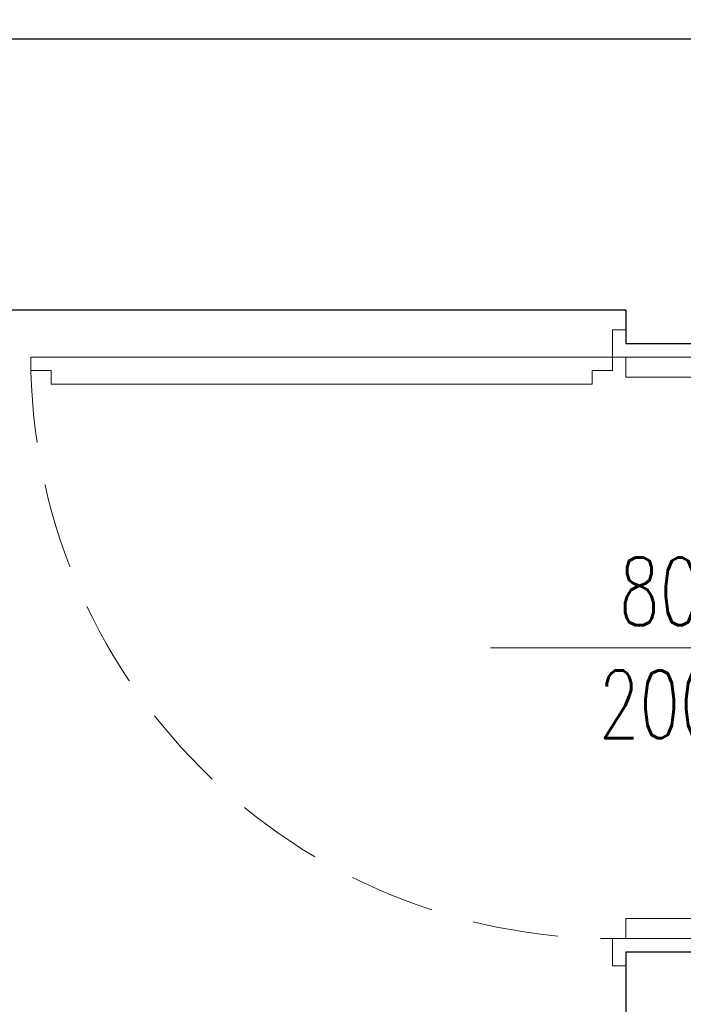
# Model space of a CAD drawing. Header units: millimetres. Extents: x 6161 to 8965, y -9035 to -5431.
# Tile 250 of 256: x 6814 to 6912, y -6056 to -5910. Entities that reach past the tile are written whole.
import ezdxf

# ---------------------------------------------------------------- set-up
doc = ezdxf.new("R2010")
doc.units = ezdxf.units.MM
doc.linetypes.add('DASHED', pattern=[19.05, 12.7, -6.35])
doc.layers.add('drzwi', color=30, linetype='Continuous', lineweight=20)
doc.layers.add('Ściany', color=7, linetype='Continuous')
doc.styles.add('dwg_wymiary 50', font='romans.shx', dxfattribs={"width": 0.7, "height": 15})
doc.styles.add('JACEK_07', font='SIMPLEX.SHX', dxfattribs={"width": 0.7})
doc.dimstyles.new('1-50', dxfattribs={"dimtxt": 15, "dimasz": 0.8, "dimexe": 1.25, "dimexo": 0.625, "dimgap": 3, "dimtad": 1, "dimdec": 0, "dimrnd": 0.5, "dimtxsty": 'dwg_wymiary 50', "dimblk": 'dwg_dimtick', "dimcen": 8, "dimse1": 1, "dimse2": 1, "dimclrd": 7, "dimclrt": 7, "dimadec": 0, "dimazin": 0, "dimtfac": 1, "dimtdec": 0, "dimtmove": 0, "dimatfit": 3, "dimldrblk": 'DOT', "dimfxl": 0, "dimarcsym": 0})

# ---------------------------------------------------------------- blocks, each defined once
blk = doc.blocks.new('*U564')
at = {"color": 7}
blk.add_lwpolyline([(45, 25), (45, -25)], dxfattribs=at)
for points in [[(-2, 5), (0, 5), (0, -5), (-2, -5), (-2, -7), (2, -7), (2, -5), (2, 7), (-2, 7), (-2, 5)], [(92, 5), (90, 5), (90, -5), (92, -5), (92, -7), (88, -7), (88, -5), (88, 7), (92, 7), (92, 5)], [(2, -5), (5, -5), (5, 5), (2, 5)], [(88, -5), (85, -5), (85, 5), (88, 5)]]:
    blk.add_lwpolyline(points)
blk.add_lwpolyline([(4, -7), (4, -10), (6, -10), (6, -90), (4, -90), (4, -93), (2, -93), (2, -7)], close=True)
at = {"linetype": 'DASHED'}
blk.add_arc((2, -7), 86, 270, 0, dxfattribs=at)
at = {"color": 7, "insert": (45, 0), "char_height": 10, "width": 10, "attachment_point": 5, "rotation": 90, "style": 'JACEK_07'}
blk.add_mtext('80\\P200', dxfattribs=at)
blk = doc.blocks.new('dwg_dimtick')
for p, q in [((0, -8.5), (0, 8.5)), ((-6.01, -6.01), (6.01, 6.01)), ((-8.5, 0), (8.5, 0))]:
    blk.add_line(p, q)
blk = doc.blocks.new('*D605')
at = {"color": 7, "lineweight": -2, "transparency": 16777216}
blk.add_line((6279.63, -5788.03), (8778.44, -5788.03), dxfattribs=at)
at = {"layer": 'Defpoints', "color": 0, "transparency": 16777216}
for p in [(8779.24, -5788.03), (6278.83, -5912.82), (8779.24, -5912.82)]:
    blk.add_point(p, dxfattribs=at)
at = {"color": 7, "lineweight": -2, "transparency": 16777216, "xscale": 0.8, "yscale": 0.8, "zscale": 0.8, "rotation": 180}
blk.add_blockref('dwg_dimtick', (6278.83, -5788.03), dxfattribs=at)
at = {"color": 7, "lineweight": -2, "transparency": 16777216, "xscale": 0.8, "yscale": 0.8, "zscale": 0.8}
blk.add_blockref('dwg_dimtick', (8779.24, -5788.03), dxfattribs=at)
at = {"color": 7, "transparency": 16777216, "insert": (7529.04, -5777.53), "char_height": 15, "attachment_point": 5, "style": 'dwg_wymiary 50'}
blk.add_mtext('2501', dxfattribs=at)
blk = doc.blocks.new('_Dot')
at = {"color": 0, "linetype": 'ByBlock', "lineweight": -2}
blk.add_line((-0.5, 0), (-1, 0), dxfattribs=at)
at = {"color": 0, "linetype": 'ByBlock', "const_width": 0.5}
blk.add_lwpolyline([(-0.25, 0, 1), (0.25, 0, 1)], format="xyb", close=True, dxfattribs=at)

msp = doc.modelspace()

# ---------------------------------------------------------------- linework, layer by layer
at = {"layer": 'Ściany'}
for points in [[(8273.24, -5912.82), (7564.03, -5912.82), (7564.03, -5952.82), (7789.67, -5952.82), (7789.67, -6239.38), (7384.03, -6239.38), (7384.03, -5952.82), (7444.03, -5952.82), (7444.03, -5912.82), (6278.83, -5912.82), (6278.83, -6795.22)], [(6764.87, -6162.32), (6764.87, -5952.82), (6903.83, -5952.82), (6903.83, -5957.82), (6913.83, -5957.82), (6913.83, -5952.82), (7033.83, -5952.82), (7033.83, -6052.82), (6913.83, -6052.82), (6913.83, -6047.82), (6903.83, -6047.82), (6903.83, -6062.82)]]:
    msp.add_lwpolyline(points, dxfattribs=at)

# ---------------------------------------------------------------- block references
at = {"layer": 'drzwi', "rotation": 270}
msp.add_blockref('*U564', (6908.83, -5957.82), dxfattribs=at)

# ---------------------------------------------------------------- dimensions: what is measured, and where the dimension line sits
at = {"color": 3}
dim = msp.add_linear_dim(base=(8779.24, -5788.03), p1=(6278.83, -5912.82), p2=(8779.24, -5912.82), dimstyle='1-50', override={"dimtxsty": 'dwg_wymiary 50', "dimldrblk": 'Dot'}, dxfattribs=at)
dim.commit()
dim.dimension.update_dxf_attribs({"geometry": '*D605', "text_midpoint": (7529.04, -5777.53)})

doc.saveas('drawing.dxf')
